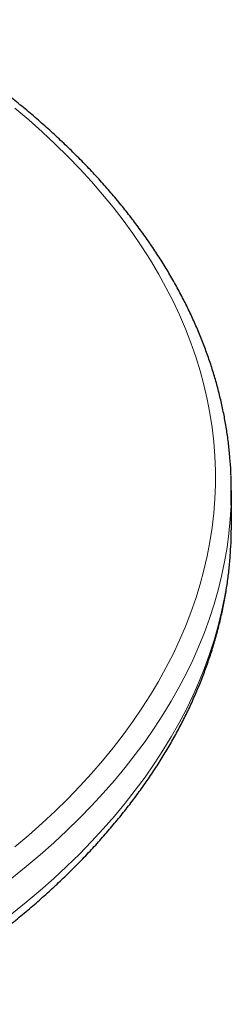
# Model space of a CAD drawing. Header units: millimetres. Extents: x 8 to 2230, y 12 to 2204.
# Tile 104 of 162: x 1964 to 1972, y 861 to 898. Entities that reach past the tile are written whole.
import ezdxf

# ---------------------------------------------------------------- set-up
doc = ezdxf.new("R2010")
doc.units = ezdxf.units.MM

msp = doc.modelspace()

# ---------------------------------------------------------------- linework, layer by layer
at = {"color": 7, "linetype": 'Continuous', "lineweight": 30}
for p, q in [((1972.346, 878.871), (1972.346, 880.226)), ((1972.343, 878.584), (1972.346, 878.871))]:
    msp.add_line(p, q, dxfattribs=at)
at = {"color": 252, "linetype": 'Continuous', "lineweight": 0, "flags": 128}
for points in [[(1964.137, 866.726), (1964.665, 867.173), (1965.175, 867.628), (1965.668, 868.088), (1966.143, 868.555), (1966.6, 869.028), (1967.039, 869.507), (1967.459, 869.991), (1967.861, 870.48), (1968.243, 870.975), (1968.607, 871.474), (1968.952, 871.978), (1969.277, 872.486), (1969.582, 872.998), (1969.868, 873.513), (1970.134, 874.033), (1970.381, 874.555), (1970.607, 875.081), (1970.812, 875.609), (1970.998, 876.14), (1971.163, 876.673), (1971.308, 877.208), (1971.432, 877.745), (1971.536, 878.283), (1971.618, 878.822), (1971.681, 879.363), (1971.722, 879.904), (1971.743, 880.445), (1971.743, 880.986), (1971.722, 881.528), (1971.681, 882.069), (1971.618, 882.609), (1971.536, 883.149), (1971.432, 883.687), (1971.308, 884.223), (1971.163, 884.759), (1970.998, 885.292), (1970.812, 885.822), (1970.607, 886.351), (1970.381, 886.876), (1970.134, 887.399), (1969.868, 887.918), (1969.582, 888.434), (1969.277, 888.946), (1968.952, 889.454), (1968.607, 889.957), (1968.243, 890.457), (1967.861, 890.951), (1967.459, 891.44), (1967.039, 891.924), (1966.6, 892.403), (1966.143, 892.876), (1965.668, 893.343), (1965.175, 893.804), (1964.665, 894.258), (1964.137, 894.706)], [(1972.335, 879.67), (1972.305, 879.143), (1972.253, 878.602), (1972.182, 878.062), (1972.09, 877.523), (1971.978, 876.986), (1971.845, 876.45), (1971.692, 875.915), (1971.519, 875.383), (1971.326, 874.853), (1971.113, 874.326), (1970.88, 873.801), (1970.628, 873.279), (1970.355, 872.761), (1970.064, 872.247), (1969.752, 871.736), (1969.422, 871.229), (1969.072, 870.726), (1968.704, 870.228), (1968.317, 869.735), (1967.911, 869.247), (1967.487, 868.764), (1967.045, 868.286), (1966.585, 867.814), (1966.107, 867.348), (1965.611, 866.888), (1965.099, 866.435), (1964.569, 865.988), (1964.023, 865.547)], [(1964.023, 864.193), (1964.569, 864.633), (1965.099, 865.08), (1965.611, 865.534), (1966.107, 865.994), (1966.585, 866.46), (1967.045, 866.932), (1967.487, 867.409), (1967.911, 867.892), (1968.317, 868.381), (1968.704, 868.874), (1969.072, 869.372), (1969.422, 869.874), (1969.752, 870.381), (1970.064, 870.892), (1970.355, 871.407), (1970.628, 871.925), (1970.88, 872.447), (1971.113, 872.971), (1971.326, 873.499), (1971.519, 874.029), (1971.692, 874.561), (1971.845, 875.095), (1971.978, 875.631), (1972.09, 876.169), (1972.182, 876.708), (1972.253, 877.248), (1972.305, 877.789), (1972.335, 878.33), (1972.343, 878.584)]]:
    msp.add_lwpolyline(points, dxfattribs=at)
at = {"color": 7, "linetype": 'Continuous', "lineweight": 30}
msp.add_arc((1958.009, 880.226), 14.336, 357.7784, 2.196, dxfattribs=at)
for points, knots in [([(1972.333, 880.79), (1972.331, 880.842), (1972.325, 881.067), (1972.296, 881.465), (1972.244, 881.983), (1972.173, 882.5), (1972.083, 883.017), (1971.976, 883.532), (1971.85, 884.046), (1971.706, 884.559), (1971.544, 885.069), (1971.364, 885.578), (1971.167, 886.085), (1970.951, 886.589), (1970.717, 887.09), (1970.466, 887.588), (1970.197, 888.084), (1969.91, 888.576), (1969.606, 889.064), (1969.285, 889.549), (1968.946, 890.03), (1968.591, 890.506), (1968.218, 890.978), (1967.829, 891.445), (1967.424, 891.908), (1967.002, 892.365), (1966.563, 892.818), (1966.109, 893.264), (1965.64, 893.705), (1965.154, 894.141), (1964.654, 894.57), (1964.138, 894.993), (1963.607, 895.409), (1963.062, 895.819), (1962.502, 896.222), (1961.929, 896.618), (1961.341, 897.007), (1960.74, 897.389), (1960.168, 897.738), (1959.793, 897.956), (1959.627, 898.053)], [0, 0, 0, 0, 0.007992, 0.034704, 0.06142, 0.088143, 0.114874, 0.141617, 0.168374, 0.195147, 0.221937, 0.248747, 0.275577, 0.302427, 0.329299, 0.356192, 0.383106, 0.41004, 0.436995, 0.463968, 0.490959, 0.517967, 0.54499, 0.572028, 0.599078, 0.62614, 0.653213, 0.680294, 0.707384, 0.73448, 0.761583, 0.78869, 0.815801, 0.842915, 0.870032, 0.89715, 0.92427, 0.95139, 0.978511, 1, 1, 1, 1]), ([(1959.503, 860.769), (1959.614, 860.834), (1959.937, 861.021), (1960.461, 861.338), (1961.07, 861.72), (1961.666, 862.111), (1962.248, 862.509), (1962.816, 862.914), (1963.37, 863.326), (1963.909, 863.745), (1964.433, 864.171), (1964.943, 864.604), (1965.437, 865.042), (1965.916, 865.488), (1966.379, 865.939), (1966.826, 866.396), (1967.257, 866.858), (1967.671, 867.326), (1968.069, 867.8), (1968.45, 868.278), (1968.814, 868.761), (1969.161, 869.248), (1969.49, 869.74), (1969.803, 870.235), (1970.097, 870.735), (1970.374, 871.238), (1970.633, 871.744), (1970.874, 872.253), (1971.097, 872.765), (1971.301, 873.279), (1971.488, 873.796), (1971.656, 874.314), (1971.806, 874.835), (1971.938, 875.356), (1972.052, 875.88), (1972.147, 876.404), (1972.224, 876.929), (1972.283, 877.454), (1972.321, 877.981), (1972.34, 878.352), (1972.341, 878.547), (1972.342, 878.568)], [0, 0, 0, 0, 0.014163, 0.041003, 0.067846, 0.09469, 0.121534, 0.148377, 0.175218, 0.202056, 0.22889, 0.255717, 0.282537, 0.309348, 0.336147, 0.362933, 0.389704, 0.416456, 0.443189, 0.469899, 0.496583, 0.52324, 0.549867, 0.576462, 0.603022, 0.629546, 0.656032, 0.682478, 0.708885, 0.73525, 0.761576, 0.787862, 0.814109, 0.84032, 0.866497, 0.892644, 0.918763, 0.944858, 0.970936, 0.996999, 1, 1, 1, 1])]:
    msp.add_open_spline(points, degree=3, knots=knots, dxfattribs=at)

doc.saveas('drawing.dxf')
